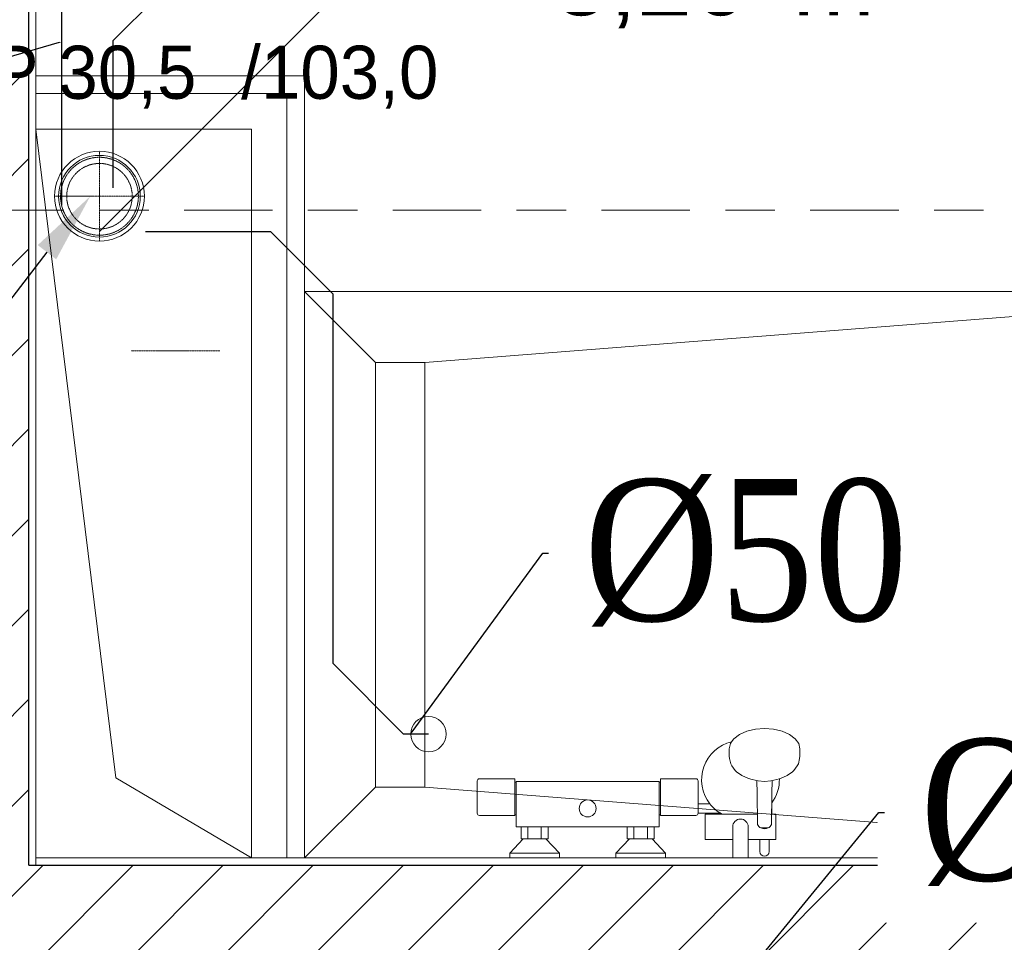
# Model space of a CAD drawing. Header units: millimetres. Extents: x -52968 to 399385, y -141133 to 110561.
# Tile 51 of 146: x 68517 to 69909, y -108477 to -107174. Entities that reach past the tile are written whole.
import ezdxf
from ezdxf import colors
from ezdxf.entities.mleader import LeaderData, LeaderLine
from ezdxf.enums import TextEntityAlignment as Align
from ezdxf.math import Vec2, Vec3

# ---------------------------------------------------------------- set-up
doc = ezdxf.new("R2010")
doc.units = ezdxf.units.MM
for name, pattern in [('DASHDOT', [1, 0.5, -0.25, 0, -0.25]), ('HIDDEN', [0.375, 0.25, -0.125]), ('SIM-Wegliniec-21.07.2025-Parter$0$DASHDOT', [1, 0.5, -0.25, 0, -0.25]), ('SIM-Wegliniec-21.07.2025-Parter$0$Przerywana długa', [390, 250, -140]), ('SIM-Wegliniec-21.07.2025-Parter$0$Przerywana gęsta', [90, 60, -30]), ('SIM-Wegliniec-21.07.2025-Parter$0$Przerywana podwójnie', [295, 125, -50, 70, -50])]:
    doc.linetypes.add(name, pattern=pattern)
for name, color, linetype, lineweight in [('2DH_PRO_kan', 12, 'Continuous', 15), ('CP_AXISKA', 7, 'DASHDOT', 15), ('CP_HIDDE', 203, 'HIDDEN', 18), ('RR_IWK_KS', 19, 'Kanalizacja', 30), ('RR_IWK_opisy', 7, 'Continuous', 0), ('RR_ks_podposadzkowa', 32, 'Kanalizacja', 30), ('SIM-Wegliniec-21.07.2025-Parter$0$Nowe_A-Armatura_Nr_pióra__5', 250, 'Continuous', 0), ('SIM-Wegliniec-21.07.2025-Parter$0$Nowe_A-Belki-Wieniec_Nr_pióra__90', 250, 'Continuous', 0), ('SIM-Wegliniec-21.07.2025-Parter$0$Nowe_A-Osi_Nr_pióra__20', 250, 'Continuous', 0), ('SIM-Wegliniec-21.07.2025-Parter$0$Nowe_A-Posadzki_Nr_pióra__89', 250, 'Continuous', 0), ('SIM-Wegliniec-21.07.2025-Parter$0$Nowe_A-Przebicia_Nr_pióra__1', 250, 'Continuous', 0), ('SIM-Wegliniec-21.07.2025-Parter$0$Nowe_A-Strefy-Parter_Nr_pióra__94', 250, 'Continuous', 0), ('SIM-Wegliniec-21.07.2025-Parter$0$Nowe_A-Wentylacja-Mechaniczna-0-5', 250, 'Continuous', 0), ('SIM-Wegliniec-21.07.2025-Parter$0$Nowe_A-Wentylacja-Mechaniczna-0-5_Nr_pióra__27', 250, 'Continuous', 0), ('SIM-Wegliniec-21.07.2025-Parter$0$Nowe_A-Wentylacja-Mechaniczna-0-5_Nr_pióra__47', 250, 'Continuous', 0), ('SIM-Wegliniec-21.07.2025-Parter$0$Nowe_A-Wentylacja-Mechaniczna-0-5_Nr_pióra__67', 250, 'Continuous', 0), ('SIM-Wegliniec-21.07.2025-Parter$0$Nowe_A-Ściany-Działowe', 250, 'Continuous', 0), ('SIM-Wegliniec-21.07.2025-Parter$0$Nowe_A-Ściany-Działowe_Nr_pióra__27', 250, 'Continuous', 0), ('SIM-Wegliniec-21.07.2025-Parter$0$Nowe_A-Ściany-Działowe_Nr_pióra__47', 250, 'Continuous', 0), ('SIM-Wegliniec-21.07.2025-Parter$0$Nowe_A-Ściany-Wewnętrzne', 250, 'Continuous', 0), ('SIM-Wegliniec-21.07.2025-Parter$0$Nowe_A-Ściany-Wewnętrzne_Nr_pióra__27', 250, 'Continuous', 0), ('SIM-Wegliniec-21.07.2025-Parter$0$Nowe_A-Ściany-Wewnętrzne_Nr_pióra__47', 250, 'Continuous', 0), ('SIM-Wegliniec-21.07.2025-Parter$0$Nowe_FLUID-Wwc-SYM_Nr_pióra__1', 250, 'Continuous', 0), ('SIM-Wegliniec-21.07.2025-Parter$0$Nowe_Metryczki pomieszczeń Archicada_Nr_pióra__6', 250, 'Continuous', 0)]:
    doc.layers.add(name, color=color, linetype=linetype, lineweight=lineweight)
doc.layers.add('_xref', color=250, linetype='Continuous')
doc.styles.add('CP_ATTR', font='ARIAL.TTF')
doc.styles.add('Garamond', font='GARA.TTF')
doc.styles.add('SIM-Wegliniec-21.07.2025-Parter$0$MtXpl_Arial', font='txt', dxfattribs={"height": 0.2})
doc.styles.add('SIM-Wegliniec-21.07.2025-Parter$0$STYL_AUTOMATYCZNY_2', font='arial.ttf')
doc.styles.get("Standard").update_dxf_attribs({"font": 'arial.ttf'})
doc.linetypes.add('Kanalizacja', pattern='A,25,0,["◄",Standard,S=5,R=0,X=-5,Y=-2.5],0', length=25)
pattern_1 = [(45, (0, 0), (-63.63961, 63.63961), [])]
pattern_2 = [(0, (0, 0), (0, 86.60254), [0, -50]), (0, (25, 43.3), (0, 86.60254), [0, -50])]
pattern_3 = [(0, (0, 0), (0, 37.5), [0, -37.5])]

# ---------------------------------------------------------------- blocks, each defined once
blk = doc.blocks.new('SIM-Wegliniec-21.07.2025-Parter')
at = {"layer": 'SIM-Wegliniec-21.07.2025-Parter$0$Nowe_A-Wentylacja-Mechaniczna-0-5', "linetype": 'Continuous', "lineweight": 0, "true_color": 0x000000}
h = blk.add_hatch(dxfattribs=at)
h.set_pattern_fill('Gips', color=18, style=0, pattern_type=2)
h.set_pattern_definition(pattern_3)
h.paths.add_polyline_path([(68540.1, -107253), (68540.1, -107278), (68895.1, -107278), (68895.1, -107253)])
h = blk.add_hatch(dxfattribs=at)
h.set_pattern_fill('Gips', color=18, style=0, pattern_type=2)
h.set_pattern_definition(pattern_3)
h.paths.add_polyline_path([(68895.1, -107278), (68920.1, -107278), (68920.1, -107253)])
h = blk.add_hatch(dxfattribs=at)
h.set_pattern_fill('Gips', color=18, style=0, pattern_type=2)
h.set_pattern_definition(pattern_3)
h.paths.add_polyline_path([(68895.1, -107253), (68895.1, -107278), (68920.1, -107253)])
h = blk.add_hatch(dxfattribs=at)
h.set_pattern_fill('Gips', color=18, style=0, pattern_type=2)
h.set_pattern_definition(pattern_3)
h.paths.add_polyline_path([(68895.1, -107278), (68895.1, -108357.6), (68920.1, -108357.6), (68920.1, -107278)])
at = {"layer": 'SIM-Wegliniec-21.07.2025-Parter$0$Nowe_A-Ściany-Działowe', "linetype": 'Continuous', "lineweight": 0}
h = blk.add_hatch(dxfattribs=at)
h.set_pattern_fill('Bloczki_ceramiczne', color=256, style=0, pattern_type=2)
h.set_pattern_definition(pattern_1)
h.paths.add_polyline_path([(68530.1, -107253), (68530.1, -105252.6), (68415.1, -105252.6), (68415.1, -107253)])
at = {"layer": 'SIM-Wegliniec-21.07.2025-Parter$0$Nowe_A-Ściany-Działowe', "linetype": 'Continuous', "lineweight": 0, "true_color": 0x000000}
h = blk.add_hatch(dxfattribs=at)
h.set_pattern_fill('Tynk', color=18, style=0, pattern_type=2)
h.set_pattern_definition(pattern_2)
h.paths.add_polyline_path([(68540.1, -107253), (68540.1, -105252.6), (68530.1, -105252.6), (68530.1, -107253)])
at = {"layer": 'SIM-Wegliniec-21.07.2025-Parter$0$Nowe_A-Ściany-Działowe', "linetype": 'Continuous', "lineweight": 0}
h = blk.add_hatch(dxfattribs=at)
h.set_pattern_fill('Bloczki_ceramiczne', color=256, style=0, pattern_type=2)
h.set_pattern_definition(pattern_1)
h.paths.add_polyline_path([(68415.1, -107278), (68530.1, -107278), (68530.1, -107253), (68415.1, -107253)])
at = {"layer": 'SIM-Wegliniec-21.07.2025-Parter$0$Nowe_A-Ściany-Działowe', "linetype": 'Continuous', "lineweight": 0, "true_color": 0x000000}
h = blk.add_hatch(dxfattribs=at)
h.set_pattern_fill('Tynk', color=18, style=0, pattern_type=2)
h.set_pattern_definition(pattern_2)
h.paths.add_polyline_path([(68530.1, -107278), (68540.1, -107278), (68540.1, -107253), (68530.1, -107253)])
at = {"layer": 'SIM-Wegliniec-21.07.2025-Parter$0$Nowe_A-Ściany-Działowe', "linetype": 'Continuous', "lineweight": 0}
h = blk.add_hatch(dxfattribs=at)
h.set_pattern_fill('Bloczki_ceramiczne', color=256, style=0, pattern_type=2)
h.set_pattern_definition(pattern_1)
h.paths.add_polyline_path([(68415.1, -107328), (68530.1, -107328), (68530.1, -107278), (68415.1, -107278)])
at = {"layer": 'SIM-Wegliniec-21.07.2025-Parter$0$Nowe_A-Ściany-Działowe', "linetype": 'Continuous', "lineweight": 0, "true_color": 0x000000}
h = blk.add_hatch(dxfattribs=at)
h.set_pattern_fill('Tynk', color=18, style=0, pattern_type=2)
h.set_pattern_definition(pattern_2)
h.paths.add_polyline_path([(68530.1, -107328), (68540.1, -107328), (68540.1, -107278), (68530.1, -107278)])
at = {"layer": 'SIM-Wegliniec-21.07.2025-Parter$0$Nowe_A-Ściany-Działowe', "linetype": 'Continuous', "lineweight": 0}
h = blk.add_hatch(dxfattribs=at)
h.set_pattern_fill('Bloczki_ceramiczne', color=256, style=0, pattern_type=2)
h.set_pattern_definition(pattern_1)
h.paths.add_polyline_path([(68530.1, -108357.6), (68530.1, -107328), (68415.1, -107328), (68415.1, -108357.6)])
at = {"layer": 'SIM-Wegliniec-21.07.2025-Parter$0$Nowe_A-Ściany-Działowe', "linetype": 'Continuous', "lineweight": 0, "true_color": 0x000000}
h = blk.add_hatch(dxfattribs=at)
h.set_pattern_fill('Tynk', color=18, style=0, pattern_type=2)
h.set_pattern_definition(pattern_2)
h.paths.add_polyline_path([(68540.1, -108357.6), (68540.1, -107328), (68530.1, -107328), (68530.1, -108357.6)])
at = {"layer": 'SIM-Wegliniec-21.07.2025-Parter$0$Nowe_A-Ściany-Działowe', "linetype": 'Continuous', "lineweight": 0}
h = blk.add_hatch(dxfattribs=at)
h.set_pattern_fill('Bloczki_ceramiczne', color=256, style=0, pattern_type=2)
h.set_pattern_definition(pattern_1)
h.paths.add_polyline_path([(68530.1, -108357.6), (68415.1, -108357.6), (68415.1, -108367.6), (68530.1, -108367.6)])
at = {"layer": 'SIM-Wegliniec-21.07.2025-Parter$0$Nowe_A-Ściany-Wewnętrzne', "linetype": 'Continuous', "lineweight": 0, "true_color": 0x000000}
h = blk.add_hatch(dxfattribs=at)
h.set_pattern_fill('Tynk', color=18, style=0, pattern_type=2)
h.set_pattern_definition(pattern_2)
h.paths.add_polyline_path([(68540.1, -108357.6), (68530.1, -108357.6), (68530.1, -108367.6), (68540.1, -108367.6)])
h = blk.add_hatch(dxfattribs=at)
h.set_pattern_fill('Tynk', color=18, style=0, pattern_type=2)
h.set_pattern_definition(pattern_2)
h.paths.add_polyline_path([(68540.1, -108367.6), (70370.1, -108367.6), (70370.1, -108357.6), (68540.1, -108357.6)])
at = {"layer": 'SIM-Wegliniec-21.07.2025-Parter$0$Nowe_A-Ściany-Wewnętrzne', "linetype": 'Continuous', "lineweight": 0}
h = blk.add_hatch(dxfattribs=at)
h.set_pattern_fill('Bloczki_ceramiczne', color=256, style=0, pattern_type=2)
h.set_pattern_definition(pattern_1)
h.paths.add_polyline_path([(68530.1, -108367.6), (68415.1, -108367.6), (68415.1, -108617.6), (68530.1, -108617.6)])
h = blk.add_hatch(dxfattribs=at)
h.set_pattern_fill('Bloczki_ceramiczne', color=256, style=0, pattern_type=2)
h.set_pattern_definition(pattern_1)
h.paths.add_polyline_path([(68530.1, -108617.6), (70370.1, -108617.6), (70370.1, -108367.6), (68530.1, -108367.6)])
at = {"layer": 'SIM-Wegliniec-21.07.2025-Parter$0$Nowe_A-Armatura_Nr_pióra__5', "linetype": 'Continuous', "lineweight": 13}
for p, q in [((68920.1, -107557.6), (69020.1, -107657.6)), ((68920.1, -107557.6), (70370.1, -107557.6)), ((69090.1, -107657.6), (70370.1, -107557.6)), ((69020.1, -108257.6), (69020.1, -107657.6)), ((69020.1, -107657.6), (69090.1, -107657.6)), ((69020.1, -107657.6), (69090.1, -107657.6)), ((69090.1, -107657.6), (69090.1, -108257.6)), ((69526.8, -108189.1), (69534.7, -108183.1)), ((69534.7, -108183.1), (69545.1, -108178.6)), ((69545.1, -108178.6), (69557.1, -108175.7)), ((69557.1, -108175.7), (69570.1, -108174.7)), ((69570.1, -108174.7), (69583, -108175.7)), ((69583, -108175.7), (69595.1, -108178.6)), ((69595.1, -108178.6), (69605.4, -108183.1)), ((69605.4, -108183.1), (69613.4, -108189.1)), ((69520.1, -108203.4), (69521.8, -108196)), ((69521.8, -108196), (69523.5, -108193.6)), ((69523.5, -108193.6), (69526.8, -108189.1)), ((69613.4, -108189.1), (69618.4, -108196)), ((69618.4, -108196), (69620.1, -108203.4)), ((69520.1, -108214), (69520.1, -108203.4)), ((69620.1, -108203.4), (69620.1, -108214)), ((69520.6, -108217.2), (69520.1, -108214)), ((69522.3, -108224.6), (69520.6, -108217.2)), ((69523.7, -108227.3), (69522.3, -108224.6)), ((69617.9, -108224.6), (69616.4, -108227.3)), ((69619.6, -108217.2), (69617.9, -108224.6)), ((69620.1, -108214), (69619.6, -108217.2)), ((69528.5, -108233.9), (69523.7, -108227.3)), ((69530.6, -108235.8), (69528.5, -108233.9)), ((69537.8, -108241.2), (69530.6, -108235.8)), ((69609.6, -108235.8), (69602.3, -108241.2)), ((69611.6, -108233.9), (69609.6, -108235.8)), ((69616.4, -108227.3), (69611.6, -108233.9)), ((69164.1, -108294.5), (69164.1, -108248.7)), ((69167.1, -108245.7), (69217.1, -108245.7)), ((69217.1, -108245.7), (69217.1, -108250.6)), ((69217.1, -108250.6), (69219.1, -108250.6)), ((69217.1, -108296.6), (69217.1, -108250.6)), ((69219.1, -108249.8), (69219.1, -108249.6)), ((69219.1, -108249.6), (69421.1, -108249.6)), ((69219.1, -108250.4), (69219.1, -108249.8)), ((69219.1, -108250.6), (69219.1, -108250.4)), ((69219.1, -108250.6), (69219.1, -108296.6)), ((69421.1, -108249.6), (69421.1, -108249.8)), ((69421.1, -108249.8), (69421.1, -108250.4)), ((69421.1, -108250.4), (69421.1, -108250.6)), ((69421.1, -108296.6), (69421.1, -108250.4)), ((69421.1, -108250.6), (69423.1, -108250.6)), ((69423.1, -108250.6), (69423.1, -108245.7)), ((69423.1, -108245.7), (69473.1, -108245.7)), ((69423.1, -108250.6), (69423.1, -108296.6)), ((69476.1, -108248.7), (69476.1, -108281.1)), ((69547.3, -108245.4), (69537.8, -108241.2)), ((69552.4, -108246.7), (69547.3, -108245.4)), ((69560.9, -108248.8), (69552.4, -108246.7)), ((69559.1, -108248.3), (69559.6, -108266.5)), ((69570.1, -108249.5), (69560.9, -108248.8)), ((69579.2, -108248.8), (69570.1, -108249.5)), ((69587.7, -108246.7), (69579.2, -108248.8)), ((69581.1, -108248.3), (69580.6, -108266.5)), ((69587.7, -108246.7), (69591, -108245.9)), ((69592.9, -108245.4), (69591, -108245.9)), ((69602.3, -108241.2), (69592.9, -108245.4)), ((68920.1, -108357.6), (69020.1, -108257.6)), ((69090.1, -108257.6), (69020.1, -108257.6)), ((69020.1, -108257.6), (69090.1, -108257.6)), ((69090.1, -108257.6), (70370.1, -108357.6)), ((69559.6, -108266.5), (69560.1, -108308.8)), ((69580.6, -108266.5), (69580.1, -108308.8)), ((69476.1, -108281.1), (69492.8, -108281.1)), ((69476.1, -108281.1), (69476.1, -108294.1)), ((69580.4, -108279.7), (69580.2, -108295.6)), ((69219.1, -108296.6), (69217.1, -108296.6)), ((69217.1, -108296.6), (69217.1, -108297.5)), ((69219.1, -108313.6), (69219.1, -108296.6)), ((69423.1, -108296.6), (69421.1, -108296.6)), ((69421.1, -108296.6), (69421.1, -108313.6)), ((69423.1, -108297.5), (69423.1, -108296.6)), ((69507.4, -108294.1), (69476.1, -108294.1)), ((69476.1, -108294.1), (69476.1, -108294.5)), ((69486.1, -108331.6), (69486.1, -108295.6)), ((69486.1, -108295.6), (69510, -108295.6)), ((69510, -108295.6), (69559.9, -108295.6)), ((69580.2, -108295.6), (69586.1, -108295.6)), ((69586.1, -108295.6), (69586.1, -108331.6)), ((69217.1, -108297.5), (69167.1, -108297.5)), ((69473.1, -108297.5), (69423.1, -108297.5)), ((69560.1, -108308.8), (69560.3, -108310.4)), ((69560.3, -108310.4), (69561, -108311.9)), ((69579.1, -108311.9), (69579.8, -108310.4)), ((69579.8, -108310.4), (69580.1, -108308.8)), ((69226.1, -108313.6), (69219.1, -108313.6)), ((69226.1, -108330.6), (69226.1, -108313.6)), ((69226.1, -108313.6), (69264.1, -108313.6)), ((69235.6, -108330.6), (69235.6, -108313.6)), ((69254.6, -108330.6), (69254.6, -108313.6)), ((69376.1, -108313.6), (69264.1, -108313.6)), ((69264.1, -108313.6), (69264.1, -108330.6)), ((69376.1, -108330.6), (69376.1, -108313.6)), ((69376.1, -108313.6), (69414.1, -108313.6)), ((69385.6, -108330.6), (69385.6, -108313.6)), ((69404.6, -108330.6), (69404.6, -108313.6)), ((69421.1, -108313.6), (69414.1, -108313.6)), ((69414.1, -108313.6), (69414.1, -108330.6)), ((69525.1, -108331.6), (69525.1, -108313.6)), ((69547.1, -108313.6), (69547.1, -108331.6)), ((69547.1, -108313.6), (69547.1, -108331.6)), ((69561, -108311.9), (69562.1, -108313.3)), ((69562.1, -108313.3), (69563.6, -108314.3)), ((69563.6, -108314.3), (69565.1, -108314.8)), ((69565.1, -108314.8), (69565.1, -108314.8)), ((69567.5, -108316), (69565.1, -108314.8)), ((69565.1, -108314.8), (69565.3, -108314.9)), ((69565.3, -108314.9), (69567.1, -108315.1)), ((69567.1, -108315.1), (69573.1, -108315.1)), ((69570.1, -108316.4), (69567.5, -108316)), ((69572.7, -108316), (69570.1, -108316.4)), ((69575.1, -108314.8), (69572.7, -108316)), ((69573.1, -108315.1), (69574.9, -108314.9)), ((69574.9, -108314.9), (69575.1, -108314.8)), ((69575.1, -108314.8), (69576.6, -108314.3)), ((69575.1, -108314.8), (69575.1, -108314.8)), ((69576.6, -108314.3), (69578, -108313.3)), ((69578, -108313.3), (69579.1, -108311.9)), ((69210.1, -108350.6), (69229.1, -108330.6)), ((69229.1, -108330.6), (69226.1, -108330.6)), ((69229.1, -108330.6), (69261.1, -108330.6)), ((69264.1, -108330.6), (69261.1, -108330.6)), ((69261.1, -108330.6), (69280.1, -108350.6)), ((69360.1, -108350.6), (69379.1, -108330.6)), ((69379.1, -108330.6), (69376.1, -108330.6)), ((69379.1, -108330.6), (69411.1, -108330.6)), ((69414.1, -108330.6), (69411.1, -108330.6)), ((69411.1, -108330.6), (69430.1, -108350.6)), ((69525.1, -108331.6), (69486.1, -108331.6)), ((69525.1, -108357.6), (69525.1, -108331.6)), ((69563.6, -108331.6), (69547.1, -108331.6)), ((69547.1, -108331.6), (69547.1, -108357.6)), ((69563.6, -108348.6), (69563.6, -108331.6)), ((69563.6, -108331.6), (69576.6, -108331.6)), ((69586.1, -108331.6), (69576.6, -108331.6)), ((69576.6, -108331.6), (69576.6, -108348.6)), ((69210.1, -108357.6), (69210.1, -108350.6)), ((69210.1, -108350.6), (69280.1, -108350.6)), ((69280.1, -108350.6), (69280.1, -108357.6)), ((69360.1, -108357.6), (69360.1, -108350.6)), ((69360.1, -108350.6), (69430.1, -108350.6)), ((69430.1, -108350.6), (69430.1, -108357.6)), ((69280.1, -108357.6), (69210.1, -108357.6)), ((69430.1, -108357.6), (69360.1, -108357.6)), ((69547.1, -108357.6), (69525.1, -108357.6))]:
    blk.add_line(p, q, dxfattribs=at)
for centre, radius in [((69095.1, -108182.6), 25), ((69320.1, -108287.6), 12)]:
    blk.add_circle(centre, radius, dxfattribs=at)
for centre, radius, start, end in [((69536.1, -108247.1), 55, 103.2265, 218.1131), ((69167.1, -108248.7), 3, 90, 180), ((69473.1, -108248.7), 3, 0, 90), ((69536.3, -108247.2), 54.8, 323.6991, 1.4416), ((69536.1, -108247.1), 55, 218.1131, 238.6006), ((69167.1, -108294.5), 3, 180, 270), ((69473.1, -108294.5), 3, 270, 360), ((69536.1, -108247.1), 55, 238.6006, 241.7422), ((69536.1, -108313.6), 11, 0, 180), ((69570.1, -108348.6), 6.5, 180, 0)]:
    blk.add_arc(centre, radius, start, end, dxfattribs=at)
at = {"layer": 'SIM-Wegliniec-21.07.2025-Parter$0$Nowe_A-Belki-Wieniec_Nr_pióra__90', "linetype": 'SIM-Wegliniec-21.07.2025-Parter$0$Przerywana długa', "lineweight": 13}
blk.add_line((70380.1, -108367.6), (65230.1, -108367.6), dxfattribs=at)
at = {"layer": 'SIM-Wegliniec-21.07.2025-Parter$0$Nowe_A-Osi_Nr_pióra__20', "linetype": 'SIM-Wegliniec-21.07.2025-Parter$0$Przerywana podwójnie', "lineweight": 13}
blk.add_line((63144.7, -107442.6), (90961.9, -107442.6), dxfattribs=at)
at = {"layer": 'SIM-Wegliniec-21.07.2025-Parter$0$Nowe_A-Posadzki_Nr_pióra__89', "linetype": 'Continuous', "lineweight": 13, "flags": 128}
blk.add_lwpolyline([(68540.1, -108367.6), (70380.1, -108367.6), (70380.1, -105252.6), (68540.1, -105252.6)], close=True, dxfattribs=at)
at = {"layer": 'SIM-Wegliniec-21.07.2025-Parter$0$Nowe_A-Przebicia_Nr_pióra__1', "linetype": 'Continuous', "lineweight": 13}
for p, q in [((68653.3, -108244.4), (68540.1, -107328)), ((68540.1, -107328), (68845.1, -107328)), ((68540.1, -108357.6), (68540.1, -107328)), ((68540.1, -107328), (68653.3, -108244.4)), ((68845.1, -107328), (68845.1, -108357.6)), ((68845.1, -108357.6), (68653.3, -108244.4)), ((68653.3, -108244.4), (68845.1, -108357.6)), ((68845.1, -108357.6), (68540.1, -108357.6))]:
    blk.add_line(p, q, dxfattribs=at)
at = {"layer": 'SIM-Wegliniec-21.07.2025-Parter$0$Nowe_A-Strefy-Parter_Nr_pióra__94', "linetype": 'Continuous', "lineweight": 13, "flags": 128}
blk.add_lwpolyline([(70370.1, -105252.6), (68540.1, -105252.6), (68540.1, -107253), (68920.1, -107253), (68920.1, -108357.6), (70370.1, -108357.6)], close=True, dxfattribs=at)
at = {"layer": 'SIM-Wegliniec-21.07.2025-Parter$0$Nowe_A-Wentylacja-Mechaniczna-0-5_Nr_pióra__27', "linetype": 'Continuous', "lineweight": 25}
for p, q in [((68530.1, -107278), (68530.1, -107253)), ((68530.1, -107328), (68530.1, -107278))]:
    blk.add_line(p, q, dxfattribs=at)
at = {"layer": 'SIM-Wegliniec-21.07.2025-Parter$0$Nowe_A-Wentylacja-Mechaniczna-0-5_Nr_pióra__47', "linetype": 'Continuous', "lineweight": 15}
for p, q in [((68540.1, -107278), (68540.1, -107253)), ((68540.1, -107278), (68540.1, -107253)), ((68540.1, -107328), (68540.1, -107278)), ((68540.1, -107328), (68540.1, -107278))]:
    blk.add_line(p, q, dxfattribs=at)
at = {"layer": 'SIM-Wegliniec-21.07.2025-Parter$0$Nowe_A-Wentylacja-Mechaniczna-0-5_Nr_pióra__47', "linetype": 'Continuous', "lineweight": 15, "flags": 128}
for points in [[(68920.1, -107253), (68540.1, -107253)], [(68920.1, -107253), (68920.1, -107278)], [(68920.1, -108357.6), (68920.1, -107278)], [(68895.1, -108357.6), (68845.1, -108357.6)], [(68920.1, -108357.6), (68895.1, -108357.6)]]:
    blk.add_lwpolyline(points, dxfattribs=at)
at = {"layer": 'SIM-Wegliniec-21.07.2025-Parter$0$Nowe_A-Wentylacja-Mechaniczna-0-5_Nr_pióra__47', "linetype": 'SIM-Wegliniec-21.07.2025-Parter$0$Przerywana gęsta', "lineweight": 15, "flags": 128}
for points in [[(68540.1, -107328), (68845.1, -107328)], [(68845.1, -107328), (68845.1, -108357.6)]]:
    blk.add_lwpolyline(points, dxfattribs=at)
at = {"layer": 'SIM-Wegliniec-21.07.2025-Parter$0$Nowe_A-Wentylacja-Mechaniczna-0-5_Nr_pióra__67', "linetype": 'Continuous', "lineweight": 13}
for p, q in [((68845.1, -107278), (68540.1, -107278)), ((68895.1, -107278), (68845.1, -107278)), ((68895.1, -107328), (68895.1, -107278)), ((68895.1, -107328), (68895.1, -107278)), ((68895.1, -108357.6), (68895.1, -107328))]:
    blk.add_line(p, q, dxfattribs=at)
at = {"layer": 'SIM-Wegliniec-21.07.2025-Parter$0$Nowe_A-Ściany-Działowe_Nr_pióra__27', "linetype": 'Continuous', "lineweight": 25}
for p, q in [((68530.1, -107253), (68530.1, -105252.6)), ((68530.1, -108357.6), (68530.1, -107328))]:
    blk.add_line(p, q, dxfattribs=at)
at = {"layer": 'SIM-Wegliniec-21.07.2025-Parter$0$Nowe_A-Ściany-Działowe_Nr_pióra__47', "linetype": 'Continuous', "lineweight": 15, "flags": 128}
for points in [[(68540.1, -107253), (68540.1, -105252.6)], [(68540.1, -108357.6), (68540.1, -107328)]]:
    blk.add_lwpolyline(points, dxfattribs=at)
at = {"layer": 'SIM-Wegliniec-21.07.2025-Parter$0$Nowe_A-Ściany-Wewnętrzne_Nr_pióra__27', "linetype": 'Continuous', "lineweight": 25}
for p, q in [((68530.1, -108367.6), (68530.1, -108357.6)), ((68530.1, -108367.6), (68530.1, -108357.6)), ((68530.1, -108367.6), (68540.1, -108367.6)), ((68540.1, -108367.6), (70370.1, -108367.6))]:
    blk.add_line(p, q, dxfattribs=at)
at = {"layer": 'SIM-Wegliniec-21.07.2025-Parter$0$Nowe_A-Ściany-Wewnętrzne_Nr_pióra__47', "linetype": 'Continuous', "lineweight": 15, "flags": 128}
blk.add_lwpolyline([(70370.1, -108357.6), (68540.1, -108357.6)], dxfattribs=at)
at = {"layer": 'SIM-Wegliniec-21.07.2025-Parter$0$Nowe_FLUID-Wwc-SYM_Nr_pióra__1', "linetype": 'SIM-Wegliniec-21.07.2025-Parter$0$DASHDOT', "lineweight": 13}
for p, q in [((68675.1, -107641.5), (68800.1, -107641.5)), ((68675.1, -107641.5), (68795.1, -107641.5)), ((68795.1, -107641.5), (68800.1, -107641.5))]:
    blk.add_line(p, q, dxfattribs=at)
at = {"layer": 'SIM-Wegliniec-21.07.2025-Parter$0$Nowe_A-Przebicia_Nr_pióra__1', "lineweight": 13, "style": 'SIM-Wegliniec-21.07.2025-Parter$0$MtXpl_Arial'}
for s, p in [('OP 30,5', (68399.2, -107285.3)), (' /103,0', (68802.5, -107285.3))]:
    blk.add_text(s, height=75, dxfattribs=at).set_placement(p)
at = {"layer": 'SIM-Wegliniec-21.07.2025-Parter$0$Nowe_Metryczki pomieszczeń Archicada_Nr_pióra__6', "lineweight": 13, "char_height": 100, "attachment_point": 1, "style": 'SIM-Wegliniec-21.07.2025-Parter$0$STYL_AUTOMATYCZNY_2'}
for s, insert in [('\\A1;{\\pql;\\pt0,2300;\\fArial|b0|i0|c238|p0;\\W1.000000;Łazienka\\fArial|b0|i0|c238|p0;\\W1.000000;\\A1{\\H.66x;\\S^  ;}\\fArial|b0|i0|c238|p0;\\W1.000000;\\fArial|b0|i0|c238|p0;\\W1.000000;\\A1{\\H.66x;\\S^  ;}}', (69273.2, -106879.5)), ('\\A1;{\\pql;\\pt0,2300;\\fArial|b0|i0|c238|p0;\\W1.000000;5,26\\fArial|b0|i0|c238|p0;\\W1.000000;\\A1{\\H.66x;\\S^  ;}\\fArial|b0|i0|c238|p0;\\W1.000000; m\\fArial|b0|i0|c238|p0;\\W1.000000;\\A1{\\H.66x;\\S2^  ;}}', (69273.2, -107038))]:
    blk.add_mtext(s, dxfattribs=dict(at, insert=insert))
blk = doc.blocks.new('Rhpn_kan000_0048_ffd9kd1')
for radius in [63.5, 57.7]:
    blk.add_circle((0, 0), radius)
at = {"layer": 'CP_AXISKA'}
for p, q in [((0, -63.5), (0, 63.5)), ((-63.5, 0), (63.5, 0))]:
    blk.add_line(p, q, dxfattribs=at)
at = {"layer": 'CP_HIDDE'}
for radius in [55, 46.3]:
    blk.add_circle((0, 0), radius, dxfattribs=at)
at = {"linetype": 'ByBlock', "style": 'CP_ATTR', "flags": 9}
for tag in ['NAME', 'GROUP', 'NUMBER', 'PRODUCER', 'ARTICLE', 'PRODUCT-TYPE', 'ORDER-NO', 'CHARACTER', 'DN', 'PN', 'TEMPERATURE', 'FLOW', 'POWER', 'VOLTAGE', 'WEIGHT', 'OTHER']:
    blk.add_attdef(tag, text='', height=0.00005, rotation=270, dxfattribs=at).set_placement((0, 0), align=Align.MIDDLE_LEFT)

msp = doc.modelspace()

# ---------------------------------------------------------------- block references
at = {"layer": '_xref'}
msp.add_blockref('SIM-Wegliniec-21.07.2025-Parter', (0, 0), dxfattribs=at)

# ---------------------------------------------------------------- next in the draw order: linework, layer by layer
at = {"layer": 'RR_IWK_KS', "ltscale": 30}
for p, q in [((68649.6, -107202.8), (68749.6, -107102.8)), ((68649.6, -107410.9), (68649.6, -107202.8)), ((68695.1, -107472.9), (68871.9, -107472.9)), ((68871.9, -107472.9), (68959.8, -107560.8)), ((68959.8, -107560.8), (68959.8, -108082.6)), ((68959.8, -108082.6), (69059.8, -108182.6))]:
    msp.add_line(p, q, dxfattribs=at)
at = {"layer": 'RR_ks_podposadzkowa', "ltscale": 50}
msp.add_line((68630.1, -107472.9), (69069.6, -107033.4), dxfattribs=at)

# ---------------------------------------------------------------- next in the draw order: leaders
at = {"layer": 'RR_IWK_opisy'}
ml = msp.add_multileader_mtext('Standard', dxfattribs=at)
ml.set_content('\\fGaramond|b0|i0;%%c75', color=256, style='Garamond')
ml.set_leader_properties()
ml.build(insert=Vec2(0, 0))
ml.multileader.update_dxf_attribs({"has_text_frame": 1, "text_left_attachment_type": 2, "text_right_attachment_type": 2})
ctx = ml.context
ctx.base_point, ctx.char_height, ctx.landing_gap_size, ctx.plane_origin = Vec3(67668.5, -107307.1), 200, 50, Vec3(-80540.6, 87713.1)
ctx.left_attachment, ctx.right_attachment, ctx.text_align_type = 2, 2, 2
notes = []
notes.append((ctx, [(0, (1, 1, 0), (68221.6, -107307.1), (-1, 0), 8, [(0, [(68576.9, -107204.7)], 0, [])])]))
ctx.mtext.insert, ctx.mtext.alignment = Vec3(68163.6, -107202.6), 3
ctx.mtext.has_bg_fill, ctx.mtext.bg_color, ctx.mtext.bg_scale_factor, ctx.mtext.bg_transparency, ctx.mtext.use_window_bg_color = 1, -1027028792, 1.3, 0, 1
ml = msp.add_multileader_mtext('Standard', dxfattribs=at)
ml.set_content('\\fGaramond|b0|i0;%%c40', color=256, style='Garamond')
ml.set_leader_properties()
ml.build(insert=Vec2(0, 0))
ml.multileader.update_dxf_attribs({"has_text_frame": 1, "text_left_attachment_type": 2, "text_right_attachment_type": 2})
ctx = ml.context
ctx.base_point, ctx.char_height, ctx.landing_gap_size, ctx.plane_origin = Vec3(69789.8, -108293.6), 200, 50, Vec3(-80117.8, 87034)
ctx.left_attachment, ctx.right_attachment = 2, 2
notes.append((ctx, [(0, (1, 1, 0), (69731.8, -108293.5), (1, 0), 8, [(0, [(69408.8, -108687.2)], 0, [])])]))
ctx.mtext.insert = Vec3(69789.8, -108189)
ctx.mtext.has_bg_fill, ctx.mtext.bg_color, ctx.mtext.bg_scale_factor, ctx.mtext.bg_transparency, ctx.mtext.use_window_bg_color = 1, -1027028792, 1.3, 0, 1
for ctx, leaders in notes:
    for number, flags, end, landing, length, lines in leaders:
        leader = LeaderData()
        leader.index, (leader.has_last_leader_line, leader.has_dogleg_vector, leader.attachment_direction) = number, flags
        leader.last_leader_point, leader.dogleg_vector, leader.dogleg_length = Vec3(end), Vec3(landing), length
        for number, points, colour, breaks in lines:
            line = LeaderLine()
            line.index, line.vertices, line.color, line.breaks = number, Vec3.list(points), colors.encode_raw_color(colour), breaks
            leader.lines.append(line)
        ctx.leaders.append(leader)

# ---------------------------------------------------------------- next in the draw order: linework, layer by layer
at = {"layer": 'RR_IWK_KS', "ltscale": 30}
msp.add_line((68576.9, -107435.5), (68576.9, -105774.2), dxfattribs=at)

# ---------------------------------------------------------------- next in the draw order: leaders
at = {"layer": 'RR_IWK_opisy'}
ml = msp.add_multileader_mtext('Standard', dxfattribs=at)
ml.set_content('\\fGaramond|b0|i0;%%c50', color=256, style='Garamond')
ml.set_leader_properties()
ml.build(insert=Vec2(0, 0))
ml.multileader.update_dxf_attribs({"has_text_frame": 1, "text_left_attachment_type": 2, "text_right_attachment_type": 2})
ctx = ml.context
ctx.base_point, ctx.char_height, ctx.landing_gap_size, ctx.plane_origin = Vec3(69264.8, -107927.1), 200, 50, Vec3(-80047.7, 86914.7)
ctx.left_attachment, ctx.right_attachment = 2, 2
notes = []
notes.append((ctx, [(0, (1, 1, 0), (69256.8, -107927), (1, 0), 8, [(0, [(69069.8, -108182.6)], 0, [])])]))
ctx.mtext.insert = Vec3(69314.8, -107822.5)
ctx.mtext.has_bg_fill, ctx.mtext.bg_color, ctx.mtext.bg_scale_factor, ctx.mtext.bg_transparency, ctx.mtext.use_window_bg_color = 1, -1027028792, 1.3, 0, 1
for ctx, leaders in notes:
    for number, flags, end, landing, length, lines in leaders:
        leader = LeaderData()
        leader.index, (leader.has_last_leader_line, leader.has_dogleg_vector, leader.attachment_direction) = number, flags
        leader.last_leader_point, leader.dogleg_vector, leader.dogleg_length = Vec3(end), Vec3(landing), length
        for number, points, colour, breaks in lines:
            line = LeaderLine()
            line.index, line.vertices, line.color, line.breaks = number, Vec3.list(points), colors.encode_raw_color(colour), breaks
            leader.lines.append(line)
        ctx.leaders.append(leader)

# ---------------------------------------------------------------- next in the draw order: linework, layer by layer
at = {"layer": 'RR_IWK_KS', "ltscale": 30}
msp.add_line((69095.1, -108182.6), (69059.8, -108182.6), dxfattribs=at)

# ---------------------------------------------------------------- next in the draw order: leaders
at = {"layer": 'RR_IWK_opisy'}
ml = msp.add_multileader_mtext('Standard', dxfattribs=at)
ml.set_content('Pk1', color=256, style='Garamond')
ml.set_leader_properties()
ml.build(insert=Vec2(0, 0))
ml.multileader.update_dxf_attribs({"text_left_attachment_type": 6, "text_right_attachment_type": 6, "arrow_head_size": 100})
ctx = ml.context
ctx.base_point, ctx.char_height, ctx.arrow_head_size, ctx.plane_origin = Vec3(67825.2, -107894.4), 200, 100, Vec3(68684.4, -202830.1)
ctx.left_attachment, ctx.right_attachment, ctx.text_align_type = 6, 6, 2
notes = []
notes.append((ctx, [(0, (1, 1, 0), (68252.4, -107894.4), (-1, 0), 8, [(0, [(68617.1, -107422.9)], 0, [])])]))
ctx.mtext.insert, ctx.mtext.alignment = Vec3(68242.4, -107654.4), 3
ctx.mtext.has_bg_fill, ctx.mtext.bg_color, ctx.mtext.bg_scale_factor, ctx.mtext.bg_transparency, ctx.mtext.use_window_bg_color = 1, -1027028792, 1, 0, 1
for ctx, leaders in notes:
    for number, flags, end, landing, length, lines in leaders:
        leader = LeaderData()
        leader.index, (leader.has_last_leader_line, leader.has_dogleg_vector, leader.attachment_direction) = number, flags
        leader.last_leader_point, leader.dogleg_vector, leader.dogleg_length = Vec3(end), Vec3(landing), length
        for number, points, colour, breaks in lines:
            line = LeaderLine()
            line.index, line.vertices, line.color, line.breaks = number, Vec3.list(points), colors.encode_raw_color(colour), breaks
            leader.lines.append(line)
        ctx.leaders.append(leader)

# ---------------------------------------------------------------- next in the draw order: block references
at = {"layer": '2DH_PRO_kan', "ltscale": 30}
msp.add_blockref('Rhpn_kan000_0048_ffd9kd1', (68630.1, -107422.9), dxfattribs=at)

doc.saveas('drawing.dxf')
